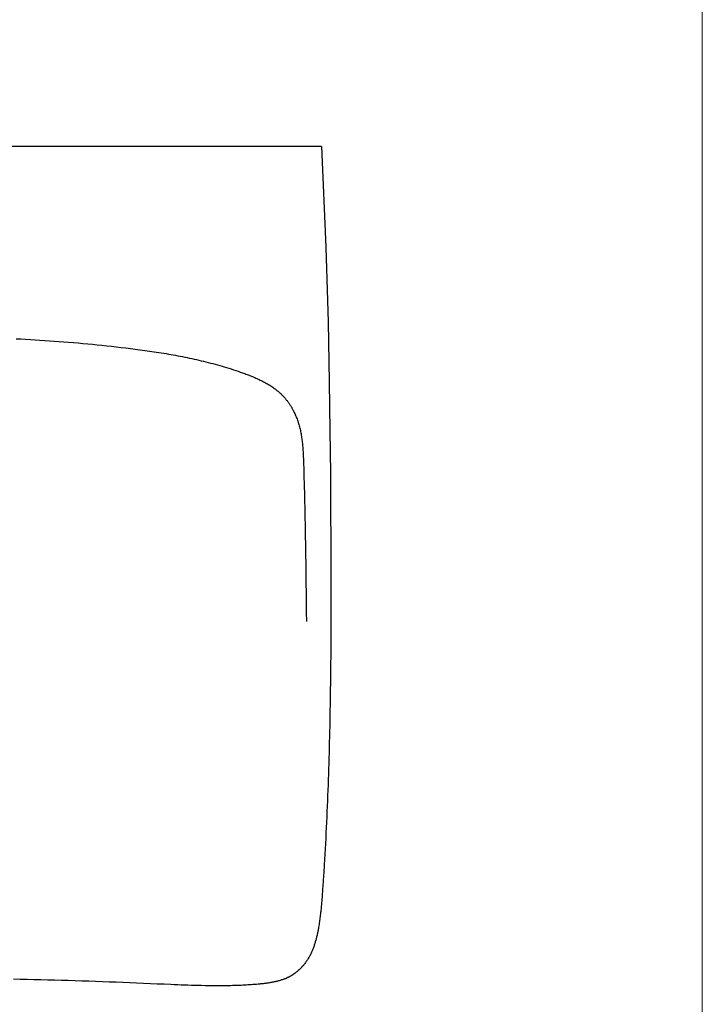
# Model space of a CAD drawing. Header units: centimetres. Extents: x 4120 to 19220, y -7417 to 180.
# Tile 204 of 223: x 18078 to 18123, y -2543 to -2479. Entities that reach past the tile are written whole.
import ezdxf

# ---------------------------------------------------------------- set-up
doc = ezdxf.new("R2010")
doc.units = ezdxf.units.CM
doc.layers.add('A_opisy', color=7, linetype='Continuous')
doc.layers.add('URZĄDZENIA SANITARNE', color=6, linetype='Continuous')

# ---------------------------------------------------------------- blocks, each defined once
blk = doc.blocks.new('Umywalka KOŁO_bez barier')
at = {"linetype": 'Continuous'}
for points in [[(-26.899, -0.001), (26.899, 0.001)], [(26.9, -0.004), (27.186, -6.611), (27.328, -11.533), (27.406, -15.427), (27.451, -18.652), (27.479, -21.408), (27.496, -23.818), (27.507, -25.96), (27.514, -27.891), (27.515, -28.918)], [(6.898, -12.607), (7.211, -12.624), (7.524, -12.641), (7.837, -12.659), (8.15, -12.677), (8.463, -12.697), (8.775, -12.718), (9.088, -12.739), (9.401, -12.761), (9.713, -12.784), (10.026, -12.808), (10.338, -12.833), (10.65, -12.859), (10.963, -12.886), (11.275, -12.914), (11.587, -12.943), (11.899, -12.972), (12.211, -13.003), (12.523, -13.035), (12.834, -13.067), (13.146, -13.101), (13.457, -13.135), (13.769, -13.171), (14.08, -13.208), (14.391, -13.246), (14.546, -13.265), (14.702, -13.285), (14.857, -13.305), (15.013, -13.326), (15.168, -13.347), (15.323, -13.368), (15.478, -13.39), (15.633, -13.412), (15.788, -13.435), (15.943, -13.458), (16.098, -13.482), (16.253, -13.506), (16.408, -13.531), (16.563, -13.556), (16.717, -13.582), (16.872, -13.608), (17.026, -13.635), (17.18, -13.663), (17.334, -13.691), (17.488, -13.72), (17.642, -13.749), (17.796, -13.779), (17.95, -13.81), (18.103, -13.842), (18.256, -13.874), (18.41, -13.907), (18.563, -13.941), (18.716, -13.975), (18.868, -14.01), (19.021, -14.046), (19.173, -14.083), (19.325, -14.121), (19.477, -14.159), (19.629, -14.198), (19.78, -14.238), (19.932, -14.279), (20.083, -14.321), (20.233, -14.364), (20.384, -14.407), (20.534, -14.452), (20.684, -14.497), (20.834, -14.543), (20.983, -14.59), (21.133, -14.638), (21.281, -14.687), (21.43, -14.737), (21.578, -14.788), (21.726, -14.84), (21.8, -14.866), (21.874, -14.893), (21.947, -14.92), (22.02, -14.947), (22.094, -14.975), (22.167, -15.003), (22.24, -15.032), (22.312, -15.061), (22.385, -15.091), (22.457, -15.121), (22.529, -15.152), (22.601, -15.183), (22.673, -15.215), (22.744, -15.248), (22.815, -15.281), (22.886, -15.315), (22.956, -15.35), (23.026, -15.385), (23.095, -15.421), (23.165, -15.458), (23.233, -15.496), (23.302, -15.534), (23.369, -15.573), (23.437, -15.614), (23.503, -15.655), (23.569, -15.697), (23.635, -15.74), (23.7, -15.784), (23.764, -15.829), (23.827, -15.875), (23.859, -15.898), (23.89, -15.922), (23.921, -15.946), (23.952, -15.97), (23.983, -15.995), (24.013, -16.019), (24.043, -16.044), (24.073, -16.07), (24.103, -16.095), (24.132, -16.121), (24.162, -16.147), (24.191, -16.173), (24.219, -16.2), (24.248, -16.227), (24.276, -16.254), (24.304, -16.282), (24.332, -16.31), (24.359, -16.338), (24.386, -16.366), (24.413, -16.394), (24.44, -16.423), (24.466, -16.452), (24.492, -16.482), (24.517, -16.512), (24.542, -16.542), (24.567, -16.572), (24.592, -16.602), (24.616, -16.633), (24.64, -16.664), (24.664, -16.695), (24.687, -16.727), (24.71, -16.758), (24.733, -16.79), (24.755, -16.822), (24.778, -16.855), (24.799, -16.887), (24.821, -16.92), (24.842, -16.953), (24.863, -16.986), (24.884, -17.02), (24.904, -17.053), (24.924, -17.087), (24.944, -17.121), (24.963, -17.155), (24.982, -17.189), (25.001, -17.223), (25.02, -17.258), (25.038, -17.292), (25.074, -17.362), (25.108, -17.433), (25.142, -17.503), (25.174, -17.575), (25.205, -17.647), (25.236, -17.719), (25.265, -17.792), (25.293, -17.865), (25.319, -17.939), (25.345, -18.013), (25.37, -18.087), (25.393, -18.162), (25.416, -18.237), (25.437, -18.312), (25.457, -18.388), (25.477, -18.464), (25.495, -18.54), (25.512, -18.617), (25.529, -18.693), (25.544, -18.77), (25.559, -18.847), (25.573, -18.924), (25.585, -19.002), (25.597, -19.079), (25.608, -19.157), (25.619, -19.234), (25.628, -19.312), (25.637, -19.39), (25.645, -19.468), (25.653, -19.546), (25.66, -19.624), (25.666, -19.702), (25.672, -19.78), (25.677, -19.858), (25.682, -19.937), (25.687, -20.015), (25.695, -20.171), (25.703, -20.328), (25.709, -20.484), (25.715, -20.641), (25.72, -20.798), (25.73, -21.111), (25.74, -21.424), (25.749, -21.737), (25.758, -22.051), (25.767, -22.364), (25.775, -22.677), (25.783, -22.99), (25.791, -23.304), (25.798, -23.617), (25.811, -24.244), (25.823, -24.87), (25.835, -25.497), (25.845, -26.124), (25.855, -26.75), (25.863, -27.377), (25.871, -28.004), (25.879, -28.631), (25.886, -29.257), (25.892, -29.884), (25.898, -30.511), (25.904, -31.138)], [(27.515, -28.918), (27.515, -29.267), (27.515, -29.617), (27.514, -29.966), (27.514, -30.315), (27.513, -30.665), (27.512, -31.014), (27.511, -31.363), (27.509, -31.712), (27.508, -32.062), (27.506, -32.411), (27.503, -32.76), (27.501, -33.11), (27.498, -33.459), (27.495, -33.808), (27.492, -34.157), (27.488, -34.507), (27.484, -34.856), (27.48, -35.205), (27.475, -35.555), (27.47, -35.904), (27.464, -36.253), (27.459, -36.602), (27.453, -36.952), (27.446, -37.301), (27.439, -37.65), (27.432, -37.999), (27.424, -38.348), (27.416, -38.698), (27.408, -39.047), (27.399, -39.396), (27.39, -39.745), (27.38, -40.094), (27.369, -40.444), (27.359, -40.793), (27.348, -41.142), (27.336, -41.491), (27.324, -41.84), (27.311, -42.189), (27.298, -42.538), (27.284, -42.887), (27.27, -43.236), (27.255, -43.585), (27.239, -43.934), (27.223, -44.283), (27.207, -44.632), (27.19, -44.981), (27.172, -45.33), (27.153, -45.678), (27.134, -46.027), (27.115, -46.376), (27.094, -46.725), (27.073, -47.073), (27.063, -47.248), (27.052, -47.422), (27.04, -47.596), (27.029, -47.77), (27.006, -48.119), (26.982, -48.467), (26.97, -48.642), (26.957, -48.816), (26.945, -48.99), (26.932, -49.164), (26.918, -49.338), (26.911, -49.425), (26.904, -49.512), (26.897, -49.599), (26.889, -49.686), (26.881, -49.773), (26.873, -49.86), (26.865, -49.947), (26.856, -50.034), (26.847, -50.121), (26.837, -50.208), (26.828, -50.295), (26.818, -50.381), (26.807, -50.468), (26.796, -50.555), (26.785, -50.641), (26.773, -50.728), (26.76, -50.814), (26.748, -50.901), (26.734, -50.987), (26.72, -51.073), (26.706, -51.159), (26.691, -51.245), (26.681, -51.3), (26.67, -51.356), (26.66, -51.411), (26.649, -51.466), (26.638, -51.521), (26.626, -51.575), (26.615, -51.63), (26.603, -51.685), (26.59, -51.74), (26.577, -51.794), (26.564, -51.849), (26.551, -51.903), (26.537, -51.957), (26.522, -52.012), (26.508, -52.066), (26.492, -52.12), (26.477, -52.173), (26.46, -52.227), (26.443, -52.281), (26.426, -52.334), (26.408, -52.387), (26.39, -52.44), (26.371, -52.493), (26.351, -52.545), (26.331, -52.597), (26.31, -52.649), (26.288, -52.701), (26.266, -52.753), (26.243, -52.804), (26.219, -52.855), (26.195, -52.905), (26.17, -52.955), (26.144, -53.005), (26.118, -53.055), (26.091, -53.104), (26.063, -53.153), (26.034, -53.201), (26.005, -53.249), (25.975, -53.297), (25.944, -53.344), (25.913, -53.391), (25.881, -53.437), (25.848, -53.483), (25.815, -53.528), (25.78, -53.572), (25.763, -53.594), (25.745, -53.616), (25.728, -53.638), (25.71, -53.659), (25.692, -53.681), (25.673, -53.702), (25.655, -53.723), (25.636, -53.744), (25.617, -53.765), (25.598, -53.786), (25.579, -53.806), (25.56, -53.826), (25.54, -53.846), (25.521, -53.866), (25.501, -53.886), (25.481, -53.906), (25.46, -53.925), (25.44, -53.944), (25.419, -53.964), (25.399, -53.982), (25.378, -54.001), (25.357, -54.02), (25.336, -54.038), (25.314, -54.056), (25.293, -54.074), (25.271, -54.092), (25.249, -54.109), (25.227, -54.127), (25.205, -54.144), (25.182, -54.161), (25.16, -54.177), (25.137, -54.194), (25.114, -54.21), (25.091, -54.226), (25.068, -54.242), (25.045, -54.258), (25.021, -54.273), (24.998, -54.288), (24.974, -54.303), (24.95, -54.318), (24.926, -54.333), (24.902, -54.347), (24.878, -54.361), (24.853, -54.375), (24.829, -54.388), (24.804, -54.402), (24.779, -54.415), (24.754, -54.428), (24.729, -54.44), (24.704, -54.453), (24.679, -54.465), (24.654, -54.477), (24.628, -54.488), (24.602, -54.5), (24.577, -54.511), (24.551, -54.522), (24.525, -54.532), (24.499, -54.543), (24.473, -54.553), (24.446, -54.563), (24.42, -54.573), (24.394, -54.582), (24.341, -54.601), (24.288, -54.618), (24.234, -54.635), (24.18, -54.651), (24.126, -54.666), (24.072, -54.681), (24.018, -54.695), (23.963, -54.708), (23.909, -54.721), (23.854, -54.734), (23.799, -54.745), (23.745, -54.757), (23.69, -54.768), (23.634, -54.778), (23.579, -54.788), (23.524, -54.798), (23.469, -54.807), (23.413, -54.816), (23.358, -54.824), (23.303, -54.832), (23.247, -54.84), (23.191, -54.847), (23.136, -54.855), (23.08, -54.861), (23.025, -54.868), (22.969, -54.874), (22.913, -54.88), (22.857, -54.886), (22.746, -54.896), (22.634, -54.906), (22.522, -54.915), (22.411, -54.924), (22.299, -54.931), (22.187, -54.939), (22.075, -54.946), (21.963, -54.952), (21.851, -54.958), (21.739, -54.963), (21.627, -54.969), (21.515, -54.973), (21.403, -54.978), (21.291, -54.982), (21.179, -54.985), (21.067, -54.988), (20.955, -54.991), (20.843, -54.994), (20.731, -54.996), (20.619, -54.997), (20.507, -54.999), (20.395, -55), (20.282, -55.001), (20.17, -55.001), (20.058, -55.001), (19.946, -55.001), (19.834, -55.001), (19.722, -55), (19.61, -54.999), (19.498, -54.998), (19.386, -54.996), (19.274, -54.994), (19.049, -54.99), (18.825, -54.985), (18.601, -54.979), (18.377, -54.973), (18.153, -54.966), (17.929, -54.958), (17.705, -54.949), (17.481, -54.941), (17.257, -54.932), (17.033, -54.922), (16.585, -54.903), (16.137, -54.883), (15.689, -54.863), (15.241, -54.843), (14.793, -54.824), (14.345, -54.806), (13.897, -54.788), (13.449, -54.771), (13.001, -54.754), (12.553, -54.737), (12.105, -54.721), (11.657, -54.706), (11.208, -54.691), (10.76, -54.676), (10.312, -54.662), (9.864, -54.649), (9.416, -54.636), (8.967, -54.624), (8.519, -54.612), (8.071, -54.601), (7.623, -54.59), (7.174, -54.58), (6.726, -54.57)]]:
    blk.add_lwpolyline(points, dxfattribs=at)

msp = doc.modelspace()

# ---------------------------------------------------------------- linework, layer by layer
at = {"layer": 'A_opisy', "lineweight": 9}
msp.add_lwpolyline([(18122.57, -2414.959), (18122.57, -2845.846)], dxfattribs=at)

# ---------------------------------------------------------------- block references
at = {"layer": 'URZĄDZENIA SANITARNE', "color": 102, "linetype": 'Continuous', "lineweight": 20, "rotation": 360}
msp.add_blockref('Umywalka KOŁO_bez barier', (18070.738, -2486.969, 0), dxfattribs=at)

doc.saveas('drawing.dxf')
